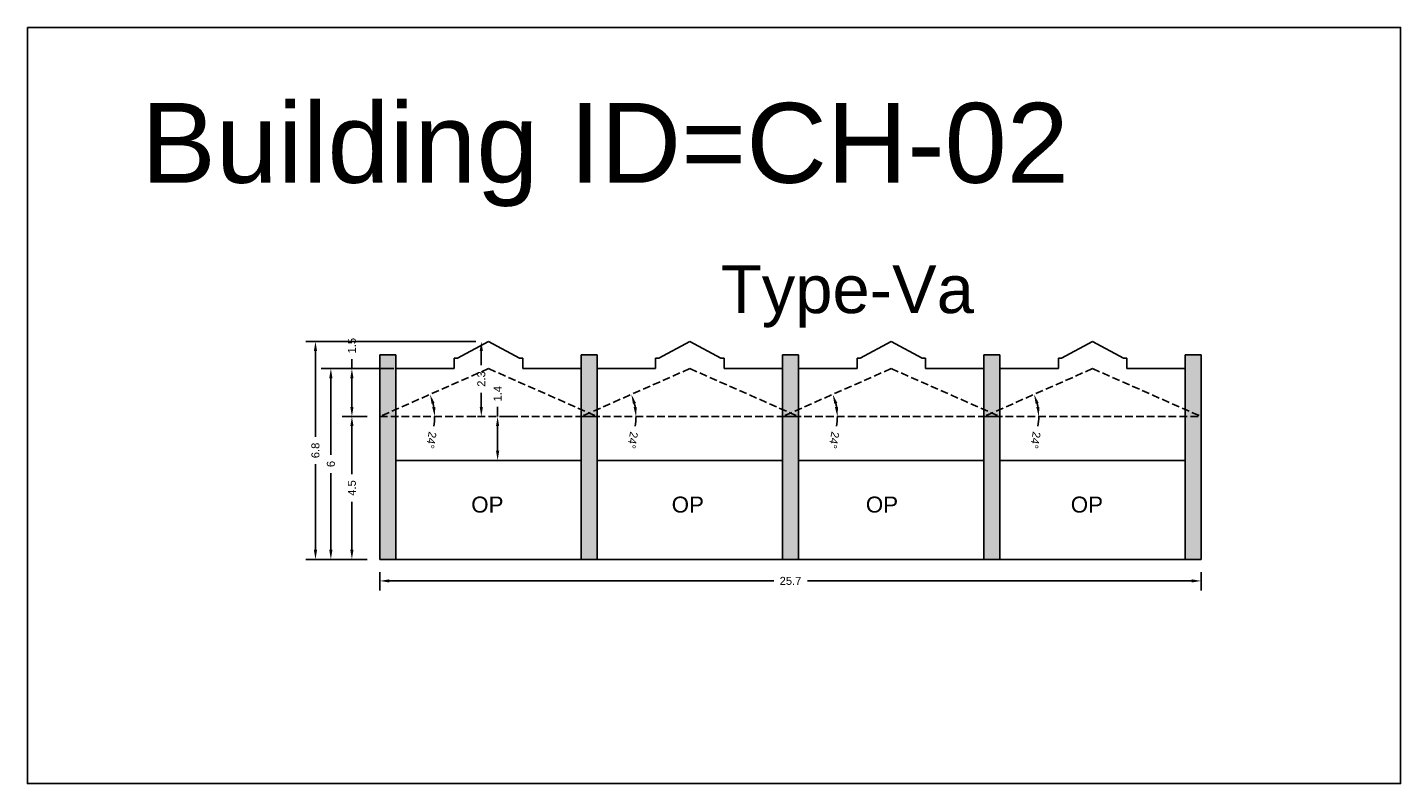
# Model space of a CAD drawing. Header units: metres. Extents: x 3416649 to 3417085, y -6712799 to -6712690.
# Tile 4 of 13: x 3416696 to 3416739, y -6712714 to -6712690. Entities that reach past the tile are written whole.
import ezdxf

# ---------------------------------------------------------------- set-up
doc = ezdxf.new("R2010")
doc.units = ezdxf.units.M
doc.linetypes.add('ACAD_ISO02W100', pattern=[15, 12, -3])
doc.layers.add('Dotted', color=7, linetype='ACAD_ISO02W100', plot=False)
doc.styles.get("Standard").update_dxf_attribs({"font": 'arial.ttf'})
doc.dimstyles.new('ISO-25', dxfattribs={"dimtxt": 0.25, "dimasz": 0.3, "dimexe": 0.3, "dimexo": 0.4, "dimgap": 0.2, "dimtad": 0, "dimdec": 1, "dimdsep": 46, "dimtxsty": 'Standard', "dimcen": 2.5, "dimadec": 0, "dimazin": 0, "dimtfac": 1, "dimtdec": 1, "dimtmove": 0, "dimatfit": 3, "dimfxl": 1, "dimarcsym": 0})

# ---------------------------------------------------------------- blocks, each defined once
blk = doc.blocks.new('*D13')
at = {"color": 0, "lineweight": -2, "transparency": 16777216}
for start, end in [(10.0305, 13.7754), (349.9695, 360)]:
    blk.add_arc((3416707.063, -6712702.256), 1.716, start, end, dxfattribs=at)
at = {"color": 0, "transparency": 16777216}
for points in [[(3416708.683, -6712701.863), (3416708.777, -6712701.831), (3416708.633, -6712701.563)], [(3416708.803, -6712701.953), (3416708.703, -6712701.961), (3416708.779, -6712702.256)]]:
    blk.add_solid(points, dxfattribs=at)
at = {"layer": 'Defpoints', "color": 0, "transparency": 16777216}
for p in [(3416710.463, -6712700.756), (3416708.714, -6712701.787), (3416707.063, -6712702.256), (3416707.063, -6712702.256), (3416713.863, -6712702.256)]:
    blk.add_point(p, dxfattribs=at)
at = {"color": 0, "transparency": 16777216, "insert": (3416708.675, -6712702.995), "char_height": 0.25, "attachment_point": 5, "rotation": 259.9695}
blk.add_mtext('24°', dxfattribs=at)
blk = doc.blocks.new('*D14')
at = {"color": 0, "lineweight": -2, "transparency": 16777216}
for p, q in [((3416706.663, -6712702.256), (3416705.89, -6712702.256)), ((3416706.19, -6712702.556), (3416706.19, -6712704.057)), ((3416706.19, -6712706.426), (3416706.19, -6712704.924)), ((3416706.663, -6712706.726), (3416705.89, -6712706.726))]:
    blk.add_line(p, q, dxfattribs=at)
at = {"color": 0, "transparency": 16777216}
for points in [[(3416706.14, -6712702.556), (3416706.24, -6712702.556), (3416706.19, -6712702.256)], [(3416706.14, -6712706.426), (3416706.24, -6712706.426), (3416706.19, -6712706.726)]]:
    blk.add_solid(points, dxfattribs=at)
at = {"layer": 'Defpoints', "color": 0, "transparency": 16777216}
for p in [(3416706.19, -6712702.256), (3416707.063, -6712702.256), (3416707.063, -6712706.726)]:
    blk.add_point(p, dxfattribs=at)
at = {"color": 0, "transparency": 16777216, "insert": (3416706.19, -6712704.491), "char_height": 0.25, "attachment_point": 5, "rotation": 90}
blk.add_mtext('4.5', dxfattribs=at)
blk = doc.blocks.new('*D15')
at = {"color": 0, "lineweight": -2, "transparency": 16777216}
for start, end in [(10.0305, 13.7754), (349.9695, 360)]:
    blk.add_arc((3416713.363, -6712702.256), 1.716, start, end, dxfattribs=at)
at = {"color": 0, "transparency": 16777216}
for points in [[(3416714.983, -6712701.863), (3416715.077, -6712701.831), (3416714.933, -6712701.563)], [(3416715.103, -6712701.953), (3416715.003, -6712701.961), (3416715.079, -6712702.256)]]:
    blk.add_solid(points, dxfattribs=at)
at = {"layer": 'Defpoints', "color": 0, "transparency": 16777216}
for p in [(3416716.763, -6712700.756), (3416715.014, -6712701.787), (3416713.363, -6712702.256), (3416713.363, -6712702.256), (3416720.163, -6712702.256)]:
    blk.add_point(p, dxfattribs=at)
at = {"color": 0, "transparency": 16777216, "insert": (3416714.975, -6712702.995), "char_height": 0.25, "attachment_point": 5, "rotation": 259.9695}
blk.add_mtext('24°', dxfattribs=at)
blk = doc.blocks.new('*D16')
at = {"color": 0, "lineweight": -2, "transparency": 16777216}
for start, end in [(10.0305, 13.7754), (349.9695, 0)]:
    blk.add_arc((3416719.663, -6712702.256), 1.716, start, end, dxfattribs=at)
at = {"color": 0, "transparency": 16777216}
for points in [[(3416721.283, -6712701.863), (3416721.377, -6712701.831), (3416721.233, -6712701.563)], [(3416721.403, -6712701.953), (3416721.303, -6712701.961), (3416721.379, -6712702.256)]]:
    blk.add_solid(points, dxfattribs=at)
at = {"layer": 'Defpoints', "color": 0, "transparency": 16777216}
for p in [(3416723.063, -6712700.756), (3416721.314, -6712701.787), (3416719.663, -6712702.256), (3416719.663, -6712702.256), (3416726.463, -6712702.256)]:
    blk.add_point(p, dxfattribs=at)
at = {"color": 0, "transparency": 16777216, "insert": (3416721.275, -6712702.995), "char_height": 0.25, "attachment_point": 5, "rotation": 259.9695}
blk.add_mtext('24°', dxfattribs=at)
blk = doc.blocks.new('*D17')
at = {"color": 0, "lineweight": -2, "transparency": 16777216}
for start, end in [(10.0305, 13.7754), (349.9695, 360)]:
    blk.add_arc((3416725.963, -6712702.256), 1.716, start, end, dxfattribs=at)
at = {"color": 0, "transparency": 16777216}
for points in [[(3416727.583, -6712701.863), (3416727.677, -6712701.831), (3416727.533, -6712701.563)], [(3416727.703, -6712701.953), (3416727.603, -6712701.961), (3416727.679, -6712702.256)]]:
    blk.add_solid(points, dxfattribs=at)
at = {"layer": 'Defpoints', "color": 0, "transparency": 16777216}
for p in [(3416729.363, -6712700.756), (3416727.614, -6712701.787), (3416725.963, -6712702.256), (3416725.963, -6712702.256), (3416732.763, -6712702.256)]:
    blk.add_point(p, dxfattribs=at)
at = {"color": 0, "transparency": 16777216, "insert": (3416727.575, -6712702.995), "char_height": 0.25, "attachment_point": 5, "rotation": 259.9695}
blk.add_mtext('24°', dxfattribs=at)
blk = doc.blocks.new('*D18')
at = {"color": 0, "lineweight": -2, "transparency": 16777216}
for p, q in [((3416707.063, -6712707.126), (3416707.063, -6712707.699)), ((3416707.363, -6712707.399), (3416719.387, -6712707.399)), ((3416732.463, -6712707.399), (3416720.44, -6712707.399)), ((3416732.763, -6712707.126), (3416732.763, -6712707.699))]:
    blk.add_line(p, q, dxfattribs=at)
at = {"color": 0, "transparency": 16777216}
for points in [[(3416707.363, -6712707.349), (3416707.363, -6712707.449), (3416707.063, -6712707.399)], [(3416732.463, -6712707.349), (3416732.463, -6712707.449), (3416732.763, -6712707.399)]]:
    blk.add_solid(points, dxfattribs=at)
at = {"layer": 'Defpoints', "color": 0, "transparency": 16777216}
for p in [(3416707.063, -6712706.726), (3416732.763, -6712706.726), (3416732.763, -6712707.399)]:
    blk.add_point(p, dxfattribs=at)
at = {"color": 0, "transparency": 16777216, "insert": (3416719.913, -6712707.399), "char_height": 0.25, "attachment_point": 5}
blk.add_mtext('25.7', dxfattribs=at)
blk = doc.blocks.new('*D19')
at = {"color": 0, "lineweight": -2, "transparency": 16777216}
for p, q in [((3416706.19, -6712700.756), (3416706.19, -6712700.456)), ((3416707.501, -6712700.756), (3416705.89, -6712700.756)), ((3416706.19, -6712701.956), (3416706.19, -6712701.056)), ((3416706.663, -6712702.256), (3416705.89, -6712702.256))]:
    blk.add_line(p, q, dxfattribs=at)
at = {"color": 0, "transparency": 16777216}
for points in [[(3416706.14, -6712701.056), (3416706.24, -6712701.056), (3416706.19, -6712700.756)], [(3416706.14, -6712701.956), (3416706.24, -6712701.956), (3416706.19, -6712702.256)]]:
    blk.add_solid(points, dxfattribs=at)
at = {"layer": 'Defpoints', "color": 0, "transparency": 16777216}
for p in [(3416706.19, -6712700.756), (3416707.901, -6712700.756), (3416707.063, -6712702.256)]:
    blk.add_point(p, dxfattribs=at)
at = {"color": 0, "transparency": 16777216, "insert": (3416706.19, -6712700.039), "char_height": 0.25, "attachment_point": 5, "rotation": 90}
blk.add_mtext('1.5', dxfattribs=at)
blk = doc.blocks.new('*D20')
at = {"color": 0, "lineweight": -2, "transparency": 16777216}
for p, q in [((3416710.063, -6712699.906), (3416709.939, -6712699.906)), ((3416710.239, -6712700.206), (3416710.239, -6712700.651)), ((3416710.239, -6712701.956), (3416710.239, -6712701.511)), ((3416710.063, -6712702.256), (3416709.939, -6712702.256))]:
    blk.add_line(p, q, dxfattribs=at)
at = {"color": 0, "transparency": 16777216}
for points in [[(3416710.189, -6712700.206), (3416710.289, -6712700.206), (3416710.239, -6712699.906)], [(3416710.189, -6712701.956), (3416710.289, -6712701.956), (3416710.239, -6712702.256)]]:
    blk.add_solid(points, dxfattribs=at)
at = {"layer": 'Defpoints', "color": 0, "transparency": 16777216}
for p in [(3416710.463, -6712699.906), (3416710.239, -6712702.256), (3416710.463, -6712702.256)]:
    blk.add_point(p, dxfattribs=at)
at = {"color": 0, "transparency": 16777216, "insert": (3416710.239, -6712701.081), "char_height": 0.25, "attachment_point": 5, "rotation": 90}
blk.add_mtext('2.3', dxfattribs=at)
blk = doc.blocks.new('*D21')
at = {"color": 0, "lineweight": -2, "transparency": 16777216}
for p, q in [((3416707.501, -6712700.756), (3416705.232, -6712700.756)), ((3416705.532, -6712701.056), (3416705.532, -6712703.458)), ((3416705.532, -6712706.426), (3416705.532, -6712704.023)), ((3416706.663, -6712706.726), (3416705.232, -6712706.726))]:
    blk.add_line(p, q, dxfattribs=at)
at = {"color": 0, "transparency": 16777216}
for points in [[(3416705.482, -6712701.056), (3416705.582, -6712701.056), (3416705.532, -6712700.756)], [(3416705.482, -6712706.426), (3416705.582, -6712706.426), (3416705.532, -6712706.726)]]:
    blk.add_solid(points, dxfattribs=at)
at = {"layer": 'Defpoints', "color": 0, "transparency": 16777216}
for p in [(3416705.532, -6712700.756), (3416707.901, -6712700.756), (3416707.063, -6712706.726)]:
    blk.add_point(p, dxfattribs=at)
at = {"color": 0, "transparency": 16777216, "insert": (3416705.532, -6712703.741), "char_height": 0.25, "attachment_point": 5, "rotation": 90}
blk.add_mtext('6', dxfattribs=at)
blk = doc.blocks.new('*D22')
at = {"color": 0, "lineweight": -2, "transparency": 16777216}
for p, q in [((3416710.063, -6712699.906), (3416704.75, -6712699.906)), ((3416705.05, -6712700.206), (3416705.05, -6712702.887)), ((3416705.05, -6712706.426), (3416705.05, -6712703.744)), ((3416706.663, -6712706.726), (3416704.75, -6712706.726))]:
    blk.add_line(p, q, dxfattribs=at)
at = {"color": 0, "transparency": 16777216}
for points in [[(3416705, -6712700.206), (3416705.1, -6712700.206), (3416705.05, -6712699.906)], [(3416705, -6712706.426), (3416705.1, -6712706.426), (3416705.05, -6712706.726)]]:
    blk.add_solid(points, dxfattribs=at)
at = {"layer": 'Defpoints', "color": 0, "transparency": 16777216}
for p in [(3416705.05, -6712699.906), (3416710.463, -6712699.906), (3416707.063, -6712706.726)]:
    blk.add_point(p, dxfattribs=at)
at = {"color": 0, "transparency": 16777216, "insert": (3416705.05, -6712703.316), "char_height": 0.25, "attachment_point": 5, "rotation": 90}
blk.add_mtext('6.8', dxfattribs=at)
blk = doc.blocks.new('*D23')
at = {"color": 0, "lineweight": -2, "transparency": 16777216}
for p, q in [((3416710.748, -6712702.256), (3416710.748, -6712701.956)), ((3416711.148, -6712702.256), (3416711.048, -6712702.256)), ((3416710.748, -6712703.326), (3416710.748, -6712702.556)), ((3416711.148, -6712703.626), (3416711.048, -6712703.626))]:
    blk.add_line(p, q, dxfattribs=at)
at = {"color": 0, "transparency": 16777216}
for points in [[(3416710.698, -6712702.556), (3416710.798, -6712702.556), (3416710.748, -6712702.256)], [(3416710.698, -6712703.326), (3416710.798, -6712703.326), (3416710.748, -6712703.626)]]:
    blk.add_solid(points, dxfattribs=at)
at = {"layer": 'Defpoints', "color": 0, "transparency": 16777216}
for p in [(3416710.748, -6712702.256), (3416710.748, -6712702.256), (3416710.748, -6712703.626)]:
    blk.add_point(p, dxfattribs=at)
at = {"color": 0, "transparency": 16777216, "insert": (3416710.748, -6712701.541), "char_height": 0.25, "attachment_point": 5, "rotation": 90}
blk.add_mtext('1.4', dxfattribs=at)

msp = doc.modelspace()

# ---------------------------------------------------------------- hatches: boundary and pattern name
h = msp.add_hatch(color=256)
h.dxf.hatch_style = 1
h.paths.add_polyline_path([(3416707.563, -6712700.326), (3416707.063, -6712700.326), (3416707.063, -6712702.035), (3416707.313, -6712702.146), (3416707.563, -6712702.035)])
h.paths.add_polyline_path([(3416707.563, -6712702.035), (3416707.313, -6712702.146), (3416707.563, -6712702.256)])
h.paths.add_polyline_path([(3416707.313, -6712702.146), (3416707.063, -6712702.256), (3416707.563, -6712702.256)])
h.paths.add_polyline_path([(3416707.313, -6712702.146), (3416707.063, -6712702.035), (3416707.063, -6712702.256)])
h.paths.add_polyline_path([(3416707.563, -6712702.256), (3416707.063, -6712702.256), (3416707.063, -6712706.726), (3416707.563, -6712706.726)])
h = msp.add_hatch(color=256)
h.dxf.hatch_style = 1
h.paths.add_polyline_path([(3416713.863, -6712700.326), (3416713.363, -6712700.326), (3416713.363, -6712702.035), (3416713.613, -6712702.146), (3416713.863, -6712702.035)])
h.paths.add_polyline_path([(3416713.863, -6712702.035), (3416713.613, -6712702.146), (3416713.863, -6712702.256)])
h.paths.add_polyline_path([(3416713.613, -6712702.146), (3416713.363, -6712702.256), (3416713.863, -6712702.256)])
h.paths.add_polyline_path([(3416713.613, -6712702.146), (3416713.363, -6712702.035), (3416713.363, -6712702.256)])
h.paths.add_polyline_path([(3416713.863, -6712702.256), (3416713.363, -6712702.256), (3416713.363, -6712706.726), (3416713.863, -6712706.726)])
h = msp.add_hatch(color=256)
h.dxf.hatch_style = 1
h.paths.add_polyline_path([(3416720.163, -6712700.326), (3416719.663, -6712700.326), (3416719.663, -6712702.035), (3416719.913, -6712702.146), (3416720.163, -6712702.035)])
h.paths.add_polyline_path([(3416720.163, -6712702.035), (3416719.913, -6712702.146), (3416720.163, -6712702.256)])
h.paths.add_polyline_path([(3416719.913, -6712702.146), (3416719.663, -6712702.256), (3416720.163, -6712702.256)])
h.paths.add_polyline_path([(3416719.913, -6712702.146), (3416719.663, -6712702.035), (3416719.663, -6712702.256)])
h.paths.add_polyline_path([(3416720.163, -6712702.256), (3416719.663, -6712702.256), (3416719.663, -6712706.726), (3416720.163, -6712706.726)])
h = msp.add_hatch(color=256)
h.dxf.hatch_style = 1
h.paths.add_polyline_path([(3416726.463, -6712700.326), (3416725.963, -6712700.326), (3416725.963, -6712702.035), (3416726.213, -6712702.146), (3416726.463, -6712702.035)])
h.paths.add_polyline_path([(3416726.463, -6712702.035), (3416726.213, -6712702.146), (3416726.463, -6712702.256)])
h.paths.add_polyline_path([(3416726.213, -6712702.146), (3416725.963, -6712702.256), (3416726.463, -6712702.256)])
h.paths.add_polyline_path([(3416726.213, -6712702.146), (3416725.963, -6712702.035), (3416725.963, -6712702.256)])
h.paths.add_polyline_path([(3416726.463, -6712702.256), (3416725.963, -6712702.256), (3416725.963, -6712706.726), (3416726.463, -6712706.726)])
h = msp.add_hatch(color=256)
h.dxf.hatch_style = 1
h.paths.add_polyline_path([(3416732.763, -6712702.256), (3416732.263, -6712702.256), (3416732.263, -6712706.726), (3416732.763, -6712706.726)])
h.paths.add_polyline_path([(3416732.763, -6712700.326), (3416732.263, -6712700.326), (3416732.263, -6712702.035), (3416732.763, -6712702.256)])
h.paths.add_polyline_path([(3416732.263, -6712702.035), (3416732.263, -6712702.256), (3416732.763, -6712702.256)], flags=17)

# ---------------------------------------------------------------- linework, layer by layer
for points in [[(3416696.039, -6712690.082), (3416738.999, -6712690.082), (3416738.999, -6712713.738), (3416696.039, -6712713.738)], [(3416713.363, -6712703.626), (3416707.563, -6712703.626), (3416707.563, -6712706.726), (3416713.363, -6712706.726)]]:
    msp.add_lwpolyline(points, close=True)
for points in [[(3416709.493, -6712700.426), (3416710.463, -6712699.906)], [(3416711.433, -6712700.426), (3416710.463, -6712699.906)], [(3416715.793, -6712700.426), (3416716.763, -6712699.906)], [(3416717.733, -6712700.426), (3416716.763, -6712699.906)], [(3416722.093, -6712700.426), (3416723.063, -6712699.906)], [(3416724.033, -6712700.426), (3416723.063, -6712699.906)], [(3416728.393, -6712700.426), (3416729.363, -6712699.906)], [(3416730.333, -6712700.426), (3416729.363, -6712699.906)], [(3416707.063, -6712700.326), (3416707.063, -6712706.726)], [(3416707.063, -6712700.326), (3416707.563, -6712700.326)], [(3416707.563, -6712700.326), (3416707.563, -6712706.726)], [(3416709.393, -6712700.426), (3416709.493, -6712700.426)], [(3416709.393, -6712700.756), (3416709.393, -6712700.426)], [(3416711.433, -6712700.426), (3416711.533, -6712700.426)], [(3416711.533, -6712700.756), (3416711.533, -6712700.426)], [(3416713.363, -6712700.326), (3416713.363, -6712706.726)], [(3416713.363, -6712700.326), (3416713.863, -6712700.326)], [(3416713.863, -6712700.326), (3416713.863, -6712706.726)], [(3416715.693, -6712700.426), (3416715.793, -6712700.426)], [(3416715.693, -6712700.756), (3416715.693, -6712700.426)], [(3416717.733, -6712700.426), (3416717.833, -6712700.426)], [(3416717.833, -6712700.756), (3416717.833, -6712700.426)], [(3416719.663, -6712700.326), (3416719.663, -6712706.726)], [(3416719.663, -6712700.326), (3416720.163, -6712700.326)], [(3416720.163, -6712700.326), (3416720.163, -6712706.726)], [(3416721.993, -6712700.426), (3416722.093, -6712700.426)], [(3416721.993, -6712700.756), (3416721.993, -6712700.426)], [(3416724.033, -6712700.426), (3416724.133, -6712700.426)], [(3416724.133, -6712700.756), (3416724.133, -6712700.426)], [(3416725.963, -6712700.326), (3416725.963, -6712706.726)], [(3416725.963, -6712700.326), (3416726.463, -6712700.326)], [(3416726.463, -6712700.326), (3416726.463, -6712706.726)], [(3416728.293, -6712700.426), (3416728.393, -6712700.426)], [(3416728.293, -6712700.756), (3416728.293, -6712700.426)], [(3416730.333, -6712700.426), (3416730.433, -6712700.426)], [(3416730.433, -6712700.756), (3416730.433, -6712700.426)], [(3416732.263, -6712700.326), (3416732.263, -6712706.726)], [(3416732.263, -6712700.326), (3416732.763, -6712700.326)], [(3416732.763, -6712700.326), (3416732.763, -6712706.726)], [(3416707.563, -6712700.756), (3416709.393, -6712700.756)], [(3416711.533, -6712700.756), (3416713.363, -6712700.756)], [(3416713.863, -6712700.756), (3416715.693, -6712700.756)], [(3416717.833, -6712700.756), (3416719.663, -6712700.756)], [(3416720.163, -6712700.756), (3416721.993, -6712700.756)], [(3416724.133, -6712700.756), (3416725.963, -6712700.756)], [(3416726.463, -6712700.756), (3416728.293, -6712700.756)], [(3416730.433, -6712700.756), (3416732.263, -6712700.756)], [(3416707.563, -6712703.626), (3416713.363, -6712703.626)], [(3416713.863, -6712703.626), (3416719.663, -6712703.626)], [(3416720.163, -6712703.626), (3416725.963, -6712703.626)], [(3416726.463, -6712703.626), (3416732.263, -6712703.626)], [(3416707.063, -6712706.726), (3416713.863, -6712706.726)], [(3416713.363, -6712706.726), (3416720.163, -6712706.726)], [(3416719.663, -6712706.726), (3416726.463, -6712706.726)], [(3416725.963, -6712706.726), (3416732.763, -6712706.726)]]:
    msp.add_lwpolyline(points)
at = {"layer": 'Dotted', "ltscale": 0.02}
for points in [[(3416710.463, -6712700.756), (3416707.063, -6712702.256)], [(3416710.463, -6712700.756), (3416713.863, -6712702.256)], [(3416716.763, -6712700.756), (3416713.363, -6712702.256)], [(3416716.763, -6712700.756), (3416720.163, -6712702.256)], [(3416723.063, -6712700.756), (3416719.663, -6712702.256)], [(3416723.063, -6712700.756), (3416726.463, -6712702.256)], [(3416729.363, -6712700.756), (3416725.963, -6712702.256)], [(3416729.363, -6712700.756), (3416732.763, -6712702.256)], [(3416707.063, -6712702.256), (3416713.863, -6712702.256)], [(3416713.363, -6712702.256), (3416720.163, -6712702.256)], [(3416719.663, -6712702.256), (3416726.463, -6712702.256)], [(3416725.963, -6712702.256), (3416732.763, -6712702.256)]]:
    msp.add_lwpolyline(points, dxfattribs=at)

# ---------------------------------------------------------------- texts
at = {"attachment_point": 1}
for s, width, heights, insert, char_height in [('Building ID=CH-02', 67.86454, [0.517], (3416699.602, -6712692.443), 2.5), ('Type-Va', 9.99112, [0.517], (3416717.733, -6712697.52), 1.5), ('OP', 1.17554, [0], (3416709.924, -6712704.76), 0.5), ('OP', 1.17554, [0], (3416716.195, -6712704.76), 0.5), ('OP', 1.17554, [0], (3416722.27, -6712704.76), 0.5), ('OP', 1.17554, [0], (3416728.681, -6712704.76), 0.5)]:
    msp.add_mtext_dynamic_manual_height_columns(s, width=width, gutter_width=12.5, heights=heights, dxfattribs=dict(at, insert=insert, char_height=char_height))

# ---------------------------------------------------------------- dimensions: what is measured, and where the dimension line sits
for base, p1, p2, picture, middle in [((3416705.05, -6712699.906), (3416707.063, -6712706.726), (3416710.463, -6712699.906), '*D22', (3416705.05, -6712703.316)), ((3416706.19, -6712700.756), (3416707.063, -6712702.256), (3416707.901, -6712700.756), '*D19', (3416706.19, -6712700.039)), ((3416710.239281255, -6712702.255817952), (3416710.463477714, -6712699.905817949), (3416710.463477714, -6712702.255817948), '*D20', (3416710.239281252, -6712701.080817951)), ((3416705.532, -6712700.756), (3416707.063, -6712706.726), (3416707.901, -6712700.756), '*D21', (3416705.532, -6712703.741)), ((3416710.748, -6712702.256), (3416710.748, -6712703.626), (3416710.748, -6712702.256), '*D23', (3416710.748, -6712701.541)), ((3416706.19, -6712702.256), (3416707.063, -6712706.726), (3416707.063, -6712702.256), '*D14', (3416706.19, -6712704.491))]:
    dim = msp.add_linear_dim(base=base, p1=p1, p2=p2, angle=90, dimstyle='ISO-25')
    dim.commit()
    dim.dimension.update_dxf_attribs({"geometry": picture, "text_midpoint": middle})
for base, line1, line2, picture, middle in [((3416708.714, -6712701.787), ((3416707.063, -6712702.256), (3416713.863, -6712702.256)), ((3416710.463, -6712700.756), (3416707.063, -6712702.256)), '*D13', (3416708.675, -6712702.995)), ((3416715.014, -6712701.787), ((3416713.363, -6712702.256), (3416720.163, -6712702.256)), ((3416716.763, -6712700.756), (3416713.363, -6712702.256)), '*D15', (3416714.975, -6712702.995)), ((3416721.314, -6712701.787), ((3416719.663, -6712702.256), (3416726.463, -6712702.256)), ((3416723.063, -6712700.756), (3416719.663, -6712702.256)), '*D16', (3416721.275, -6712702.995)), ((3416727.614, -6712701.787), ((3416725.963, -6712702.256), (3416732.763, -6712702.256)), ((3416729.363, -6712700.756), (3416725.963, -6712702.256)), '*D17', (3416727.575, -6712702.995))]:
    dim = msp.add_angular_dim_2l(base=base, line1=line1, line2=line2, dimstyle='ISO-25')
    dim.commit()
    dim.dimension.update_dxf_attribs({"geometry": picture, "text_midpoint": middle})
dim = msp.add_linear_dim(base=(3416732.763, -6712707.399), p1=(3416707.063, -6712706.726), p2=(3416732.763, -6712706.726), dimstyle='ISO-25')
dim.commit()
dim.dimension.update_dxf_attribs({"geometry": '*D18', "text_midpoint": (3416719.913, -6712707.399)})

doc.saveas('drawing.dxf')
